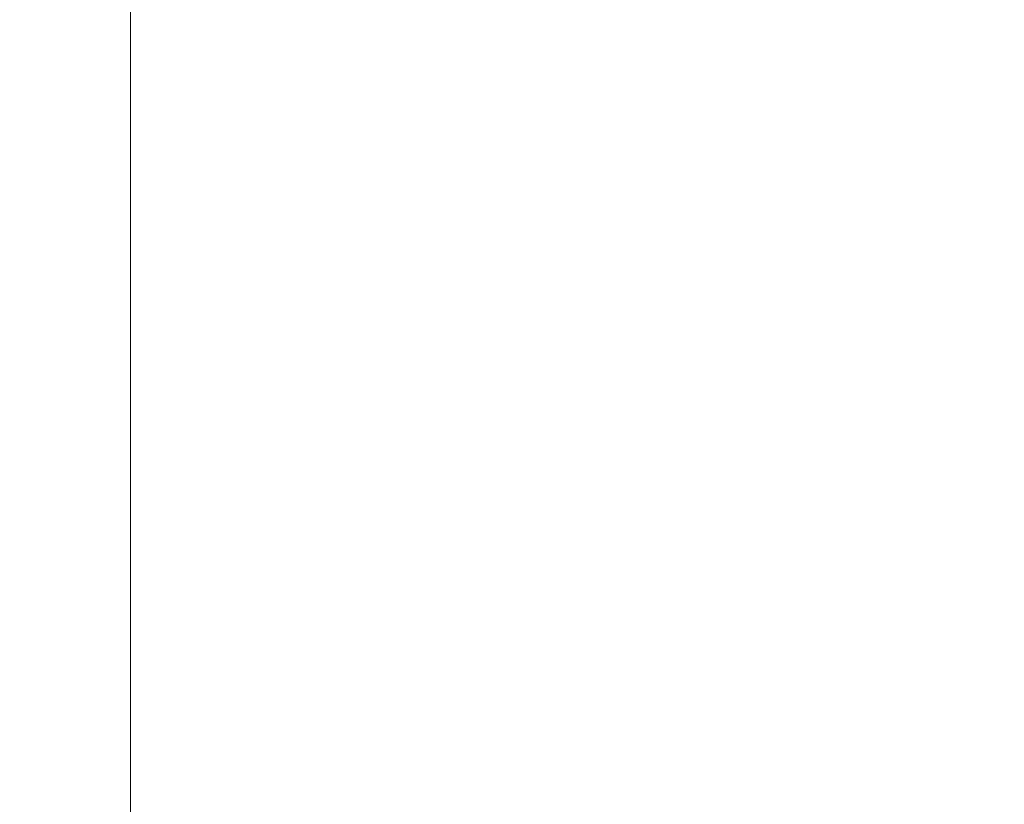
# Model space of a CAD drawing. Header units: millimetres. Extents: x -40.4 to 40.4, y -40.2 to 40.6.
# Tile 132 of 256: x -15.502978 to -15.502675, y -30.369647 to -30.369405. Entities that reach past the tile are written whole.
import ezdxf

# ---------------------------------------------------------------- set-up
doc = ezdxf.new("R2010")
doc.units = ezdxf.units.MM
doc.layers.add('E-ELEC-EQPM-OTLN', color=71, linetype='Continuous', lineweight=30)

# ---------------------------------------------------------------- blocks, each defined once
blk = doc.blocks.new('Future linear_ 1-gang frame - 2CKA001754A4498_Cover Frame 1gang studio white-6552-Vista 3D 1')
at = {"layer": 'E-ELEC-EQPM-OTLN', "lineweight": 9}
mesh = blk.add_polyface(dxfattribs=at)
corners = [(-26.78743651, -15.31145639, -9.67014921), (-26.78743651, -16.38351237, -9.67014921), (-23.79628324, -23.60479556, -9.67014921), (-16.57500004, -26.59594883, -9.67014921), (-15.50294407, -26.59594883, -9.67014921), (-15.50294407, -33.30851376, -9.67014921), (-30.53258173, -33.30851376, -9.67014921), (-32.6308639, -32.43937622, -9.67014921), (-33.49999917, -30.34109405, -9.67014921), (-33.49999917, -15.31145639, -9.67014921)]
mesh.append_faces([[corners[k] for k in face] for face in [(1, 9, 0)]], dxfattribs={"vtx0": -1})
mesh.append_faces([[corners[k] for k in face] for face in [(9, 1, 2, 8)]], dxfattribs={"vtx0": -1, "vtx2": -1})
mesh.append_faces([[corners[k] for k in face] for face in [(4, 5, 3)]], dxfattribs={"vtx1": -1})
mesh.append_faces([[corners[k] for k in face] for face in [(2, 3, 5, 6)]], dxfattribs={"vtx1": -1, "vtx3": -1})
mesh.append_faces([[corners[k] for k in face] for face in [(6, 7, 8, 2)]], dxfattribs={"vtx2": -1, "vtx3": -1})
mesh = blk.add_polyface(dxfattribs=at)
corners = [(-15.50294407, -26.59594883, -9.67014921), (-14.80294365, -25.38351375, -8.97014935), (-14.80294365, -33.30851376, -8.97014935), (-15.50294407, -33.30851376, -9.67014921)]
mesh.append_faces([[corners[k] for k in face] for face in [(0, 1, 2, 3)]])

msp = doc.modelspace()

# ---------------------------------------------------------------- block references
at = {"layer": 'E-ELEC-EQPM-OTLN', "lineweight": 9}
msp.add_blockref('Future linear_ 1-gang frame - 2CKA001754A4498_Cover Frame 1gang studio white-6552-Vista 3D 1', (0, 0), dxfattribs=at)

doc.saveas('drawing.dxf')
